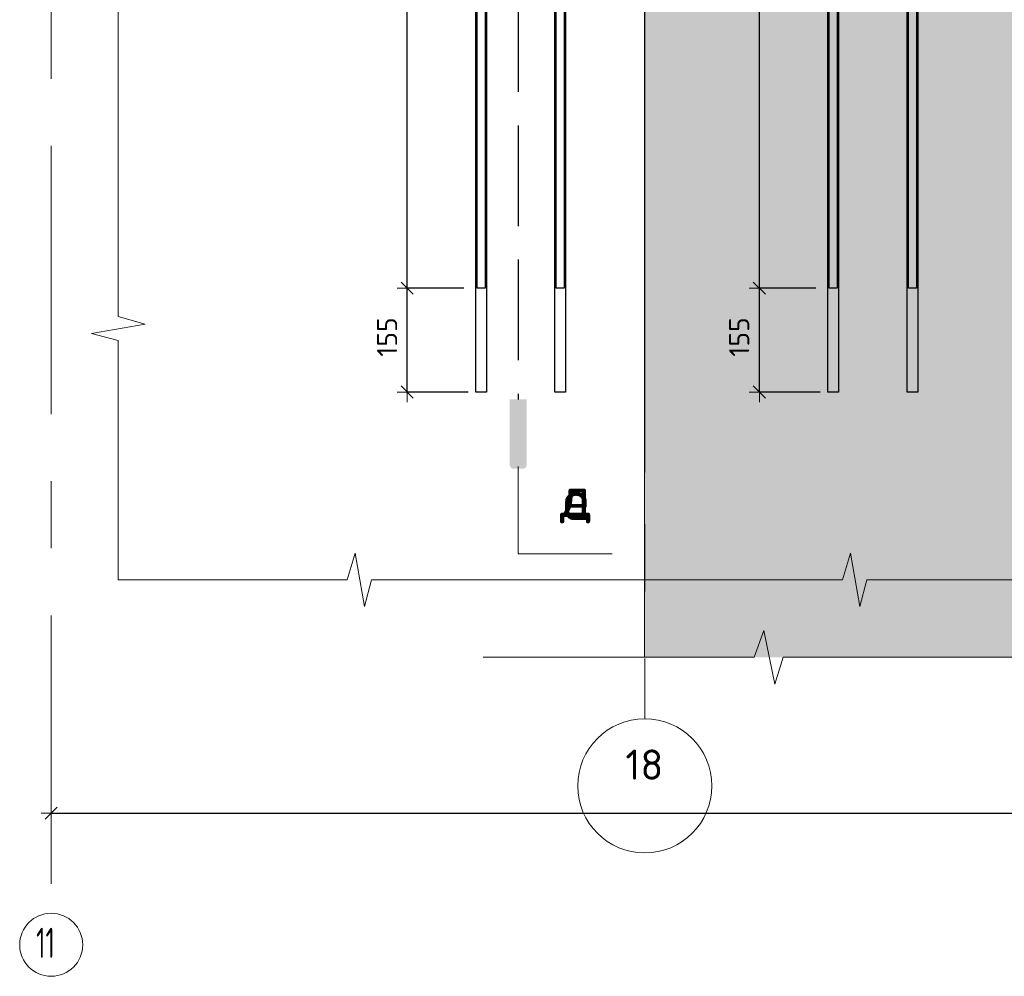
# Model space of a CAD drawing. Header units: metres. Extents: x -38 to 97, y -15 to 21.
# Tile 61 of 209: x 80.31 to 81.78, y -7.76 to -6.33. Entities that reach past the tile are written whole.
import ezdxf

# ---------------------------------------------------------------- set-up
doc = ezdxf.new("R2010")
doc.units = ezdxf.units.M
doc.header["$PDMODE"] = 65
for name, pattern in [('______11', [0.5, 0.4, -0.05, 0, -0.05]), ('______2', [0.0405, 0.03, -0.0105]), ('______5', [1.1, 0.8, -0.1, 0.1, -0.1])]:
    doc.linetypes.add(name, pattern=pattern)
for name, color, linetype, lineweight in [('XR$4$Арм.стержн.горизонт. 1', 180, 'Continuous', 35), ('XR$4$Арм.стержн.горизонт. 2', 202, 'Continuous', 35), ('XR$4$ВК__отв в полу 1-2 эт', 220, 'Continuous', 25), ('XR$4$Осевая линия (1)', 7, '______5', 13), ('XR$4$Размерная линия (1)', 7, 'Continuous', 13), ('XR$6$Арм.стержн.горизонт. 1', 180, 'Continuous', 35), ('XR$6$Арм.стержн.горизонт. 2', 202, 'Continuous', 35), ('XR$6$ВК__отв в полу 1-2 эт', 220, 'Continuous', 25), ('XR$6$Осевая линия (1)', 7, '______5', 13), ('XR$6$Размерная линия (1)', 7, 'Continuous', 13), ('XR$6$Текст_ общее_1', 7, 'Continuous', 13)]:
    doc.layers.add(name, color=color, linetype=linetype, lineweight=lineweight)
doc.styles.add('ISOCPEUR', font='txt')
doc.dimstyles.new('DIMSTYLE_24', dxfattribs={"dimtxt": 0.03, "dimasz": 0.03, "dimexe": 0, "dimexo": 0, "dimgap": 0.015, "dimtad": 2, "dimdec": 0, "dimlfac": 1000, "dimrnd": 5, "dimzin": 12, "dimdsep": 46, "dimtxsty": 'ISOCPEUR', "dimblk1": 'ALL_ML_STRICH', "dimblk2": 'ALL_ML_STRICH', "dimsah": 1, "dimcen": 0, "dimclrd": 7, "dimclre": 256, "dimclrt": 7, "dimadec": 0, "dimazin": 0, "dimtfac": 1, "dimtdec": 0, "dimtix": 1, "dimtmove": 2, "dimatfit": 3, "dimfxl": 0, "dimtzin": 0, "dimlwd": 0, "dimlwe": -3, "dimarcsym": 0})

# ---------------------------------------------------------------- blocks, each defined once
blk = doc.blocks.new('ЭЛЕМЕНТ_УЗОРА_19')
at = {"color": 7, "linetype": 'Continuous', "lineweight": 13, "transparency": 33554687}
blk.add_line((80.4556, -7.1699), (80.4556, -7.1699), dxfattribs=at)
for points in [[(80.4556, -6.4399), (80.4556, -6.0829), (80.4156, -6.0727), (80.4956, -6.0588), (80.4556, -6.0472), (80.4556, -5.7099)], [(80.4556, -7.1699), (80.4556, -7.1699), (80.4556, -6.8129), (80.4156, -6.8027), (80.4956, -6.7888), (80.4556, -6.7772), (80.4556, -6.4399)], [(81.1943, -7.1699), (80.8331, -7.1699), (80.8227, -7.2099), (80.8087, -7.1299), (80.7969, -7.1699), (80.4556, -7.1699)], [(81.9329, -7.1699), (81.5717, -7.1699), (81.5614, -7.2099), (81.5473, -7.1299), (81.5355, -7.1699), (81.1943, -7.1699)]]:
    blk.add_lwpolyline(points, dxfattribs=at)
blk = doc.blocks.new('СЛОЖНЫЙ_ОБЪЕКТ_61')
at = {"linetype": 'Continuous', "lineweight": 25, "true_color": 0x000000, "transparency": 33554687}
blk.add_hatch(color=18, dxfattribs=at).paths.add_polyline_path([(81.0643, -6.9992), (81.0644, -6.9985), (81.0644, -6.901), (81.0393, -6.901), (81.0393, -6.9985), (81.0393, -6.9992), (81.0395, -7), (81.0397, -7.0007), (81.0401, -7.0014), (81.0405, -7.002), (81.041, -7.0026), (81.0416, -7.0031), (81.0422, -7.0035), (81.0429, -7.0039), (81.0436, -7.0041), (81.0444, -7.0043), (81.0452, -7.0043), (81.0585, -7.0043), (81.0593, -7.0043), (81.06, -7.0041), (81.0607, -7.0039), (81.0614, -7.0035), (81.0621, -7.0031), (81.0627, -7.0026), (81.0632, -7.002), (81.0636, -7.0014), (81.0639, -7.0007), (81.0642, -7)])
at = {"color": 7, "linetype": '______2', "lineweight": 25, "transparency": 33554687}
blk.add_line((81.0518, -4.5424), (81.0518, -6.901), dxfattribs=at)
at = {"layer": 'XR$4$ВК__отв в полу 1-2 эт', "color": 7, "linetype": 'Continuous', "lineweight": 13, "transparency": 33554687}
for p, q in [((81.0518, -7.001), (81.0518, -7.131)), ((81.0518, -7.131), (81.1918, -7.131))]:
    blk.add_line(p, q, dxfattribs=at)
at = {"color": 7, "linetype": 'Continuous', "lineweight": 13, "transparency": 33554687, "insert": (81.138, -7.0509), "char_height": 0.06, "width": 0.065333, "attachment_point": 5, "style": 'ISOCPEUR'}
blk.add_mtext('\\A1;{\\fISOCPEUR|i0|b0;\\H0.060000;\\W1.000000;\\C7;д}\\P', dxfattribs=at)
blk = doc.blocks.new('ALL_ML_STRICH')
at = {"color": 0, "linetype": 'ByBlock', "lineweight": -2}
for p, q in [((0, -0.5), (0, 0.5)), ((-1, 0), (0.5, 0)), ((-0.3, -0.3), (0.3, 0.3))]:
    blk.add_line(p, q, dxfattribs=at)
blk = doc.blocks.new('*D372')
at = {"layer": 'DEFPOINTS', "color": 7, "linetype": 'Continuous', "lineweight": 13, "transparency": 33554687}
for p in [(80.3555, -7.5177), (84.4555, -7.5744), (80.3555, -7.6022)]:
    blk.add_point(p, dxfattribs=at)
at = {"layer": 'XR$4$Размерная линия (1)', "color": 9, "linetype": 'Continuous', "lineweight": -2, "true_color": 0xc7c7c7, "transparency": 33554687}
for p, q in [((80.3555, -7.5177), (80.3555, -7.5177)), ((84.4555, -7.5944), (84.4555, -7.5177))]:
    blk.add_line(p, q, dxfattribs=at)
at = {"layer": 'XR$4$Размерная линия (1)', "color": 7, "linetype": 'Continuous', "lineweight": -2, "transparency": 33554687}
blk.add_line((80.3555, -7.5177), (84.4555, -7.5177), dxfattribs=at)
at = {"layer": 'XR$4$Размерная линия (1)', "color": 7, "linetype": 'Continuous', "lineweight": 13, "transparency": 33554687, "xscale": 0.03, "yscale": 0.03, "zscale": 0.03, "rotation": 180}
blk.add_blockref('ALL_ML_STRICH', (80.3555, -7.5177), dxfattribs=at)
at = {"layer": 'XR$4$Размерная линия (1)', "color": 7, "linetype": 'Continuous', "lineweight": 13, "transparency": 33554687, "xscale": 0.03, "yscale": 0.03, "zscale": 0.03}
blk.add_blockref('ALL_ML_STRICH', (84.4555, -7.5177), dxfattribs=at)
at = {"layer": 'XR$4$Размерная линия (1)', "color": 7, "linetype": 'Continuous', "lineweight": 13, "transparency": 33554687, "insert": (82.4085, -7.4877), "char_height": 0.03, "width": 0.12, "attachment_point": 5, "style": 'ISOCPEUR'}
blk.add_mtext('\\A1;{4100}', dxfattribs=at)
blk = doc.blocks.new('*D428')
at = {"layer": 'DEFPOINTS', "color": 7, "linetype": 'Continuous', "lineweight": 13, "transparency": 33554687}
for p in [(81.5156, -6.7349), (81.4114, -6.8899), (81.5221, -6.8899)]:
    blk.add_point(p, dxfattribs=at)
at = {"layer": 'XR$4$Размерная линия (1)', "color": 9, "linetype": 'Continuous', "lineweight": -2, "true_color": 0xc7c7c7, "transparency": 33554687}
for p, q in [((81.4956, -6.7349), (81.4114, -6.7349)), ((81.5021, -6.8899), (81.4114, -6.8899))]:
    blk.add_line(p, q, dxfattribs=at)
at = {"layer": 'XR$4$Размерная линия (1)', "color": 7, "linetype": 'Continuous', "lineweight": -2, "transparency": 33554687}
blk.add_line((81.4114, -6.8899), (81.4114, -6.7349), dxfattribs=at)
at = {"layer": 'XR$4$Размерная линия (1)', "color": 7, "linetype": 'Continuous', "lineweight": 13, "transparency": 33554687, "xscale": 0.03, "yscale": 0.03, "zscale": 0.03}
for p, rotation in [((81.4114, -6.7349), 90), ((81.4114, -6.8899), 270)]:
    blk.add_blockref('ALL_ML_STRICH', p, dxfattribs=dict(at, rotation=rotation))
at = {"layer": 'XR$4$Размерная линия (1)', "color": 7, "linetype": 'Continuous', "lineweight": 13, "transparency": 33554687, "insert": (81.3814, -6.8079), "char_height": 0.03, "width": 0.09, "attachment_point": 5, "rotation": 90, "style": 'ISOCPEUR'}
blk.add_mtext('\\A1;{155}', dxfattribs=at)
blk = doc.blocks.new('*D429')
at = {"layer": 'DEFPOINTS', "color": 7, "linetype": 'Continuous', "lineweight": 13, "transparency": 33554687}
for p in [(81.3194, -5.8499), (81.4114, -6.7349), (81.5156, -6.7349)]:
    blk.add_point(p, dxfattribs=at)
at = {"layer": 'XR$4$Размерная линия (1)', "color": 9, "linetype": 'Continuous', "lineweight": -2, "true_color": 0xc7c7c7, "transparency": 33554687}
for p, q in [((81.3394, -5.8499), (81.4114, -5.8499)), ((81.4956, -6.7349), (81.4114, -6.7349))]:
    blk.add_line(p, q, dxfattribs=at)
at = {"layer": 'XR$4$Размерная линия (1)', "color": 7, "linetype": 'Continuous', "lineweight": -2, "transparency": 33554687}
blk.add_line((81.4114, -6.7349), (81.4114, -5.8499), dxfattribs=at)
at = {"layer": 'XR$4$Размерная линия (1)', "color": 7, "linetype": 'Continuous', "lineweight": 13, "transparency": 33554687, "xscale": 0.03, "yscale": 0.03, "zscale": 0.03}
for p, rotation in [((81.4114, -5.8499), 90), ((81.4114, -6.7349), 270)]:
    blk.add_blockref('ALL_ML_STRICH', p, dxfattribs=dict(at, rotation=rotation))
at = {"layer": 'XR$4$Размерная линия (1)', "color": 7, "linetype": 'Continuous', "lineweight": 13, "transparency": 33554687, "insert": (81.3814, -6.2909), "char_height": 0.03, "width": 0.09, "attachment_point": 5, "rotation": 90, "style": 'ISOCPEUR'}
blk.add_mtext('\\A1;{885}', dxfattribs=at)
blk = doc.blocks.new('*D433')
at = {"layer": 'DEFPOINTS', "color": 7, "linetype": 'Continuous', "lineweight": 13, "transparency": 33554687}
for p in [(80.9906, -6.7349), (80.8864, -6.8899), (80.9971, -6.8899)]:
    blk.add_point(p, dxfattribs=at)
at = {"layer": 'XR$4$Размерная линия (1)', "color": 9, "linetype": 'Continuous', "lineweight": -2, "true_color": 0xc7c7c7, "transparency": 33554687}
for p, q in [((80.9706, -6.7349), (80.8864, -6.7349)), ((80.9771, -6.8899), (80.8864, -6.8899))]:
    blk.add_line(p, q, dxfattribs=at)
at = {"layer": 'XR$4$Размерная линия (1)', "color": 7, "linetype": 'Continuous', "lineweight": -2, "transparency": 33554687}
blk.add_line((80.8864, -6.8899), (80.8864, -6.7349), dxfattribs=at)
at = {"layer": 'XR$4$Размерная линия (1)', "color": 7, "linetype": 'Continuous', "lineweight": 13, "transparency": 33554687, "xscale": 0.03, "yscale": 0.03, "zscale": 0.03}
for p, rotation in [((80.8864, -6.7349), 90), ((80.8864, -6.8899), 270)]:
    blk.add_blockref('ALL_ML_STRICH', p, dxfattribs=dict(at, rotation=rotation))
at = {"layer": 'XR$4$Размерная линия (1)', "color": 7, "linetype": 'Continuous', "lineweight": 13, "transparency": 33554687, "insert": (80.8564, -6.8079), "char_height": 0.03, "width": 0.09, "attachment_point": 5, "rotation": 90, "style": 'ISOCPEUR'}
blk.add_mtext('\\A1;{155}', dxfattribs=at)
blk = doc.blocks.new('*D434')
at = {"layer": 'DEFPOINTS', "color": 7, "linetype": 'Continuous', "lineweight": 13, "transparency": 33554687}
for p in [(80.7944, -5.8499), (80.8864, -6.7349), (80.9906, -6.7349)]:
    blk.add_point(p, dxfattribs=at)
at = {"layer": 'XR$4$Размерная линия (1)', "color": 9, "linetype": 'Continuous', "lineweight": -2, "true_color": 0xc7c7c7, "transparency": 33554687}
for p, q in [((80.8144, -5.8499), (80.8864, -5.8499)), ((80.9706, -6.7349), (80.8864, -6.7349))]:
    blk.add_line(p, q, dxfattribs=at)
at = {"layer": 'XR$4$Размерная линия (1)', "color": 7, "linetype": 'Continuous', "lineweight": -2, "transparency": 33554687}
blk.add_line((80.8864, -6.7349), (80.8864, -5.8499), dxfattribs=at)
at = {"layer": 'XR$4$Размерная линия (1)', "color": 7, "linetype": 'Continuous', "lineweight": 13, "transparency": 33554687, "xscale": 0.03, "yscale": 0.03, "zscale": 0.03}
for p, rotation in [((80.8864, -5.8499), 90), ((80.8864, -6.7349), 270)]:
    blk.add_blockref('ALL_ML_STRICH', p, dxfattribs=dict(at, rotation=rotation))
at = {"layer": 'XR$4$Размерная линия (1)', "color": 7, "linetype": 'Continuous', "lineweight": 13, "transparency": 33554687, "insert": (80.8564, -6.2909), "char_height": 0.03, "width": 0.09, "attachment_point": 5, "rotation": 90, "style": 'ISOCPEUR'}
blk.add_mtext('\\A1;{885}', dxfattribs=at)
blk = doc.blocks.new('*D699')
at = {"layer": 'DEFPOINTS', "color": 7, "linetype": 'Continuous', "lineweight": 13, "transparency": 33554687}
for p in [(81.5156, -6.7349), (81.4114, -6.8899), (81.5221, -6.8899)]:
    blk.add_point(p, dxfattribs=at)
at = {"layer": 'XR$6$Размерная линия (1)', "color": 9, "linetype": 'Continuous', "lineweight": -2, "true_color": 0xc7c7c7, "transparency": 33554687}
for p, q in [((81.4956, -6.7349), (81.4114, -6.7349)), ((81.5021, -6.8899), (81.4114, -6.8899))]:
    blk.add_line(p, q, dxfattribs=at)
at = {"layer": 'XR$6$Размерная линия (1)', "color": 7, "linetype": 'Continuous', "lineweight": -2, "transparency": 33554687}
blk.add_line((81.4114, -6.8899), (81.4114, -6.7349), dxfattribs=at)
at = {"layer": 'XR$6$Размерная линия (1)', "color": 7, "linetype": 'Continuous', "lineweight": 13, "transparency": 33554687, "xscale": 0.03, "yscale": 0.03, "zscale": 0.03}
for p, rotation in [((81.4114, -6.7349), 90), ((81.4114, -6.8899), 270)]:
    blk.add_blockref('ALL_ML_STRICH', p, dxfattribs=dict(at, rotation=rotation))
at = {"layer": 'XR$6$Размерная линия (1)', "color": 7, "linetype": 'Continuous', "lineweight": 13, "transparency": 33554687, "insert": (81.3814, -6.8079), "char_height": 0.03, "width": 0.09, "attachment_point": 5, "rotation": 90, "style": 'ISOCPEUR'}
blk.add_mtext('\\A1;{155}', dxfattribs=at)
blk = doc.blocks.new('*D700')
at = {"layer": 'DEFPOINTS', "color": 7, "linetype": 'Continuous', "lineweight": 13, "transparency": 33554687}
for p in [(81.3194, -5.8499), (81.4114, -6.7349), (81.5156, -6.7349)]:
    blk.add_point(p, dxfattribs=at)
at = {"layer": 'XR$6$Размерная линия (1)', "color": 9, "linetype": 'Continuous', "lineweight": -2, "true_color": 0xc7c7c7, "transparency": 33554687}
for p, q in [((81.3394, -5.8499), (81.4114, -5.8499)), ((81.4956, -6.7349), (81.4114, -6.7349))]:
    blk.add_line(p, q, dxfattribs=at)
at = {"layer": 'XR$6$Размерная линия (1)', "color": 7, "linetype": 'Continuous', "lineweight": -2, "transparency": 33554687}
blk.add_line((81.4114, -6.7349), (81.4114, -5.8499), dxfattribs=at)
at = {"layer": 'XR$6$Размерная линия (1)', "color": 7, "linetype": 'Continuous', "lineweight": 13, "transparency": 33554687, "xscale": 0.03, "yscale": 0.03, "zscale": 0.03}
for p, rotation in [((81.4114, -5.8499), 90), ((81.4114, -6.7349), 270)]:
    blk.add_blockref('ALL_ML_STRICH', p, dxfattribs=dict(at, rotation=rotation))
at = {"layer": 'XR$6$Размерная линия (1)', "color": 7, "linetype": 'Continuous', "lineweight": 13, "transparency": 33554687, "insert": (81.3814, -6.2909), "char_height": 0.03, "width": 0.09, "attachment_point": 5, "rotation": 90, "style": 'ISOCPEUR'}
blk.add_mtext('\\A1;{885}', dxfattribs=at)
blk = doc.blocks.new('ЭЛЕМЕНТ_УЗОРА_34')
at = {"color": 7, "linetype": 'Continuous', "lineweight": 13, "transparency": 33554687}
blk.add_line((80.9996, -7.2854), (80.9996, -7.2854), dxfattribs=at)
blk.add_lwpolyline([(81.8746, -7.2854), (81.4468, -7.2854), (81.4345, -7.3254), (81.4179, -7.2454), (81.4039, -7.2854), (80.9996, -7.2854)], dxfattribs=at)
blk = doc.blocks.new('СЛОЖНЫЙ_ОБЪЕКТ_99')
at = {"linetype": 'Continuous', "lineweight": 25, "true_color": 0x000000, "transparency": 33554687}
blk.add_hatch(color=18, dxfattribs=at).paths.add_polyline_path([(81.0643, -6.9992), (81.0644, -6.9985), (81.0644, -6.901), (81.0393, -6.901), (81.0393, -6.9985), (81.0393, -6.9992), (81.0395, -7), (81.0397, -7.0007), (81.0401, -7.0014), (81.0405, -7.002), (81.041, -7.0026), (81.0416, -7.0031), (81.0422, -7.0035), (81.0429, -7.0039), (81.0436, -7.0041), (81.0444, -7.0043), (81.0452, -7.0043), (81.0585, -7.0043), (81.0593, -7.0043), (81.06, -7.0041), (81.0607, -7.0039), (81.0614, -7.0035), (81.0621, -7.0031), (81.0627, -7.0026), (81.0632, -7.002), (81.0636, -7.0014), (81.0639, -7.0007), (81.0642, -7)])
at = {"color": 7, "linetype": '______2', "lineweight": 25, "transparency": 33554687}
blk.add_line((81.0518, -4.2924), (81.0518, -6.901), dxfattribs=at)
at = {"layer": 'XR$6$ВК__отв в полу 1-2 эт', "color": 7, "linetype": 'Continuous', "lineweight": 13, "transparency": 33554687}
for p, q in [((81.0518, -7.001), (81.0518, -7.131)), ((81.0518, -7.131), (81.1918, -7.131))]:
    blk.add_line(p, q, dxfattribs=at)
at = {"color": 7, "linetype": 'Continuous', "lineweight": 13, "transparency": 33554687, "insert": (81.138, -7.0509), "char_height": 0.06, "width": 0.065333, "attachment_point": 5, "style": 'ISOCPEUR'}
blk.add_mtext('\\A1;{\\fISOCPEUR|i0|b0;\\H0.060000;\\W1.000000;\\C7;е}\\P', dxfattribs=at)

msp = doc.modelspace()

# ---------------------------------------------------------------- hatches: boundary and pattern name
at = {"linetype": 'Continuous', "lineweight": 13, "true_color": 0xf1f1f1, "transparency": 33554687}
msp.add_hatch(color=7, dxfattribs=at).paths.add_polyline_path([(81.24, -7.2854), (84.4996, -7.2854), (84.4996, -5.8499), (81.24, -5.8499)])

# ---------------------------------------------------------------- linework, layer by layer
at = {"color": 7, "linetype": 'Continuous', "lineweight": 13, "transparency": 33554687}
for p, q in [((81.24, -7.2854), (81.24, -5.8499)), ((81.2406, -5.8499), (81.2406, -7.0099))]:
    msp.add_line(p, q, dxfattribs=at)
msp.add_circle((81.2406, -7.4771), 0.1, dxfattribs=at)
at = {"layer": 'XR$4$Арм.стержн.горизонт. 1', "color": 7, "linetype": 'Continuous', "lineweight": 25, "transparency": 33554687}
for points in [[(80.9886, -6.8899), (80.9886, -4.5499), (81.0046, -4.5499), (81.0046, -6.8899), (80.9886, -6.8899)], [(81.1066, -6.8899), (81.1066, -4.5499), (81.1226, -4.5499), (81.1226, -6.8899), (81.1066, -6.8899)], [(81.5136, -6.8899), (81.5136, -4.5499), (81.5296, -4.5499), (81.5296, -6.8899), (81.5136, -6.8899)], [(81.6316, -6.8899), (81.6316, -4.5499), (81.6476, -4.5499), (81.6476, -6.8899), (81.6316, -6.8899)]]:
    msp.add_lwpolyline(points, dxfattribs=at)
at = {"layer": 'XR$4$Арм.стержн.горизонт. 2', "color": 34, "linetype": 'Continuous', "lineweight": 25, "transparency": 33554687}
for points in [[(81.0026, -4.7849), (81.0026, -6.7349), (80.9906, -6.7349), (80.9906, -4.7849), (81.0026, -4.7849)], [(81.1206, -4.7849), (81.1206, -6.7349), (81.1086, -6.7349), (81.1086, -4.7849), (81.1206, -4.7849)], [(81.5276, -4.7849), (81.5276, -6.7349), (81.5156, -6.7349), (81.5156, -4.7849), (81.5276, -4.7849)], [(81.6456, -4.7849), (81.6456, -6.7349), (81.6336, -6.7349), (81.6336, -4.7849), (81.6456, -4.7849)]]:
    msp.add_lwpolyline(points, dxfattribs=at)
at = {"layer": 'XR$4$Осевая линия (1)', "color": 253, "linetype": '______11', "lineweight": 13, "true_color": 0xa0a0a0, "transparency": 33554687}
msp.add_line((80.3555, -4.4229), (80.3555, -7.6593), dxfattribs=at)
at = {"layer": 'XR$4$Осевая линия (1)', "color": 7, "linetype": 'Continuous', "lineweight": 13, "transparency": 33554687}
msp.add_circle((80.3556, -7.714), 0.047, dxfattribs=at)
at = {"layer": 'XR$6$Арм.стержн.горизонт. 1', "color": 7, "linetype": 'Continuous', "lineweight": 25, "transparency": 33554687}
for points in [[(81.5136, -6.8899), (81.5136, -4.5499), (81.5296, -4.5499), (81.5296, -6.8899), (81.5136, -6.8899)], [(81.6316, -6.8899), (81.6316, -4.5499), (81.6476, -4.5499), (81.6476, -6.8899), (81.6316, -6.8899)]]:
    msp.add_lwpolyline(points, dxfattribs=at)
at = {"layer": 'XR$6$Арм.стержн.горизонт. 2', "color": 34, "linetype": 'Continuous', "lineweight": 25, "transparency": 33554687}
for points in [[(81.5276, -4.7849), (81.5276, -6.7349), (81.5156, -6.7349), (81.5156, -4.7849), (81.5276, -4.7849)], [(81.6456, -4.7849), (81.6456, -6.7349), (81.6336, -6.7349), (81.6336, -4.7849), (81.6456, -4.7849)]]:
    msp.add_lwpolyline(points, dxfattribs=at)
at = {"layer": 'XR$6$Осевая линия (1)', "color": 253, "linetype": '______11', "lineweight": 13, "true_color": 0xa0a0a0, "transparency": 33554687}
msp.add_line((81.2406, -5.1871), (81.2406, -7.3771), dxfattribs=at)

# ---------------------------------------------------------------- block references
at = {"color": 7, "linetype": 'Continuous', "lineweight": 13, "transparency": 33554687}
for name in ['СЛОЖНЫЙ_ОБЪЕКТ_99', 'ЭЛЕМЕНТ_УЗОРА_19', 'ЭЛЕМЕНТ_УЗОРА_34']:
    msp.add_blockref(name, (0, 0), dxfattribs=at)
at = {"color": 18, "linetype": 'Continuous', "lineweight": 25, "true_color": 0x000000, "transparency": 33554687}
msp.add_blockref('СЛОЖНЫЙ_ОБЪЕКТ_61', (0, 0), dxfattribs=at)

# ---------------------------------------------------------------- texts
at = {"layer": 'XR$4$Осевая линия (1)', "color": 7, "linetype": 'Continuous', "lineweight": 13, "transparency": 33554687, "insert": (80.3331, -7.7336), "char_height": 0.045, "width": 0.059062, "attachment_point": 7, "style": 'ISOCPEUR'}
msp.add_mtext('\\W0.62;11', dxfattribs=at)
at = {"layer": 'XR$6$Текст_ общее_1', "color": 7, "linetype": 'Continuous', "lineweight": 13, "transparency": 33554687, "insert": (81.2399, -7.4229), "char_height": 0.045, "width": 0.070875, "attachment_point": 2, "style": 'ISOCPEUR'}
msp.add_mtext('\\A1;{\\fISOCPEUR|i0|b0;\\H0.045000;\\W1.000000;\\C7;18}\\P', dxfattribs=at)

# ---------------------------------------------------------------- dimensions: what is measured, and where the dimension line sits
at = {"layer": 'XR$4$Размерная линия (1)', "color": 7, "linetype": 'Continuous', "lineweight": 13, "transparency": 33554687}
for base, p1, p2, picture, middle in [((80.8864, -5.8499), (80.9706, -6.7349), (80.8144, -5.8499), '*D434', (80.8564, -6.2909)), ((81.4114, -5.8499), (81.4956, -6.7349), (81.3394, -5.8499), '*D429', (81.3814, -6.2909)), ((80.8864, -6.7349), (80.9771, -6.8899), (80.9706, -6.7349), '*D433', (80.8564, -6.8079)), ((81.4114, -6.7349), (81.5021, -6.8899), (81.4956, -6.7349), '*D428', (81.3814, -6.8079))]:
    dim = msp.add_linear_dim(base=base, p1=p1, p2=p2, angle=90, dimstyle='DIMSTYLE_24', override={"dimpost": '<>', "dimclrd": 7, "dimclre": 9, "dimclrt": 7, "dimlwd": 0, "dimlwe": 65533}, dxfattribs=at)
    dim.commit()
    dim.dimension.update_dxf_attribs({"geometry": picture, "text_midpoint": middle, "dimtype": 160})
dim = msp.add_linear_dim(base=(84.4555, -7.5177), p1=(80.3555, -7.5177), p2=(84.4555, -7.5944), dimstyle='DIMSTYLE_24', override={"dimpost": '<>', "dimclrd": 7, "dimclre": 9, "dimclrt": 7, "dimlwd": 0, "dimlwe": 65533}, dxfattribs=at)
dim.commit()
dim.dimension.update_dxf_attribs({"geometry": '*D372', "text_midpoint": (82.4085, -7.4877), "dimtype": 160})
at = {"layer": 'XR$6$Размерная линия (1)', "color": 7, "linetype": 'Continuous', "lineweight": 13, "transparency": 33554687}
for base, p1, p2, picture, middle in [((81.4114, -5.8499), (81.4956, -6.7349), (81.3394, -5.8499), '*D700', (81.3814, -6.2909)), ((81.4114, -6.7349), (81.5021, -6.8899), (81.4956, -6.7349), '*D699', (81.3814, -6.8079))]:
    dim = msp.add_linear_dim(base=base, p1=p1, p2=p2, angle=90, dimstyle='DIMSTYLE_24', override={"dimpost": '<>', "dimclrd": 7, "dimclre": 9, "dimclrt": 7, "dimlwd": 0, "dimlwe": 65533}, dxfattribs=at)
    dim.commit()
    dim.dimension.update_dxf_attribs({"geometry": picture, "text_midpoint": middle, "dimtype": 160})

doc.saveas('drawing.dxf')
